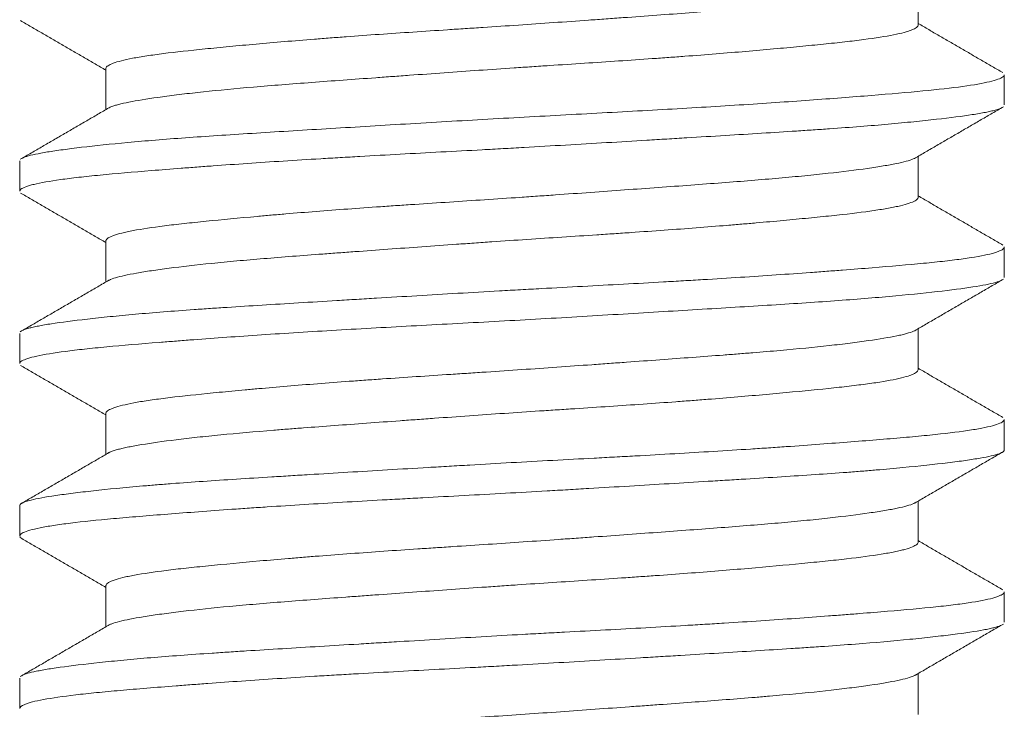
# Model space of a CAD drawing. Header units: millimetres. Extents: x 28 to 2257, y 19 to 785.
# Tile 42 of 55: x 1655.35 to 1659.35, y 366.82 to 369.62. Entities that reach past the tile are written whole.
import ezdxf

# ---------------------------------------------------------------- set-up
doc = ezdxf.new("R2010")
doc.units = ezdxf.units.MM
doc.layers.add('1', color=7, linetype='Continuous', true_color=0xffffff)

msp = doc.modelspace()

# ---------------------------------------------------------------- linework, layer by layer
at = {"layer": '1', "color": 155, "linetype": 'Continuous', "lineweight": 18}
for p, q in [((1659.0032, 369.5956), (1659.0032, 369.7626)), ((1655.7032, 369.4192), (1655.7032, 369.2523)), ((1659.3532, 369.2715), (1659.3532, 369.3935)), ((1655.3532, 369.044), (1655.3532, 368.9213)), ((1659.0032, 368.8961), (1659.0032, 369.0626)), ((1655.7032, 368.719), (1655.7032, 368.5523)), ((1659.3532, 368.5709), (1659.3532, 368.6936)), ((1655.3532, 368.3434), (1655.3532, 368.2214)), ((1659.0032, 368.1956), (1659.0032, 368.3626)), ((1655.7032, 368.0193), (1655.7032, 367.8523)), ((1659.3532, 367.8715), (1659.3532, 367.9938)), ((1655.3532, 367.6437), (1655.3532, 367.521)), ((1659.0032, 367.4959), (1659.0032, 367.6626)), ((1655.7032, 367.3189), (1655.7032, 367.1523)), ((1659.3532, 367.1713), (1659.3532, 367.2934)), ((1655.3532, 366.9436), (1655.3532, 366.8215)), ((1659.0032, 366.7957), (1659.0032, 366.9626))]:
    msp.add_line(p, q, dxfattribs=at)
for points, knots in [([(1658.994, 369.7573), (1658.9908, 369.7553), (1658.9869, 369.7534), (1658.9669, 369.7453), (1658.9436, 369.7391), (1658.9039, 369.7311), (1658.8955, 369.7295), (1658.8777, 369.7263), (1658.8683, 369.7246), (1658.8389, 369.7198), (1658.796, 369.7133), (1658.7459, 369.7066), (1658.6922, 369.6999), (1658.6634, 369.6965), (1658.5718, 369.6864), (1658.505, 369.6799), (1658.3967, 369.6705), (1658.3405, 369.6658), (1658.2812, 369.6611), (1658.2409, 369.658), (1658.2204, 369.6564), (1658.1167, 369.6485), (1658.0305, 369.6421), (1657.8967, 369.6324), (1657.8287, 369.6274), (1657.7588, 369.6224), (1657.7119, 369.619), (1657.6882, 369.6173), (1657.5698, 369.6088), (1657.4746, 369.6021), (1657.3314, 369.5923), (1657.2596, 369.5875), (1657.1876, 369.5828), (1657.1396, 369.5797), (1657.1156, 369.5781), (1656.9967, 369.5703), (1656.904, 369.5641), (1656.7685, 369.5547), (1656.724, 369.5515), (1656.6581, 369.5466), (1656.6362, 369.5449), (1656.5929, 369.5416), (1656.5716, 369.54), (1656.4666, 369.5317), (1656.3875, 369.525), (1656.2762, 369.515), (1656.2403, 369.5117), (1656.1883, 369.5067), (1656.1713, 369.5051), (1656.1381, 369.5019), (1656.1219, 369.5003), (1656.0433, 369.4924), (1655.9872, 369.4862), (1655.9135, 369.4768), (1655.8906, 369.4737), (1655.8589, 369.4688), (1655.8488, 369.4672), (1655.8296, 369.464), (1655.8205, 369.4623), (1655.7777, 369.4542), (1655.7515, 369.4475), (1655.7242, 369.4374), (1655.7171, 369.434), (1655.7096, 369.429), (1655.7076, 369.4273), (1655.7047, 369.4239), (1655.7038, 369.4223), (1655.7033, 369.4202), (1655.7032, 369.4198), (1655.7032, 369.4194)], [0, 0, 0, 0, 0.017956, 0.017956, 0.075506, 0.075506, 0.089894, 0.089894, 0.104282, 0.104282, 0.133057, 0.161832, 0.161832, 0.190608, 0.190608, 0.248158, 0.248158, 0.276934, 0.291321, 0.291321, 0.305709, 0.305709, 0.36326, 0.36326, 0.392035, 0.406423, 0.406423, 0.42081, 0.42081, 0.478361, 0.478361, 0.507136, 0.521524, 0.521524, 0.535912, 0.535912, 0.593462, 0.593462, 0.622238, 0.622238, 0.636625, 0.636625, 0.651013, 0.651013, 0.708564, 0.708564, 0.737339, 0.737339, 0.751727, 0.751727, 0.766114, 0.766114, 0.823665, 0.823665, 0.85244, 0.85244, 0.866828, 0.866828, 0.881215, 0.881215, 0.938766, 0.938766, 0.967541, 0.967541, 0.981929, 0.981929, 0.996317, 0.996317, 1, 1, 1, 1]), ([(1655.7132, 369.2582), (1655.7178, 369.2609), (1655.724, 369.2636), (1655.7363, 369.2679), (1655.7412, 369.2694), (1655.7522, 369.2725), (1655.7582, 369.2741), (1655.7777, 369.2788), (1655.7927, 369.282), (1655.8431, 369.2915), (1655.8842, 369.2979), (1655.9451, 369.3062), (1655.9578, 369.3079), (1655.984, 369.3112), (1655.9976, 369.3129), (1656.0395, 369.318), (1656.069, 369.3213), (1656.1618, 369.3312), (1656.2296, 369.3376), (1656.3406, 369.347), (1656.3792, 369.3502), (1656.4582, 369.3564), (1656.4986, 369.3595), (1656.6228, 369.3689), (1656.7093, 369.3752), (1656.8223, 369.3834), (1656.8452, 369.3851), (1656.8912, 369.3884), (1656.9143, 369.3901), (1656.9837, 369.3951), (1657.0303, 369.3985), (1657.1709, 369.4085), (1657.2658, 369.4152), (1657.3859, 369.4233), (1657.41, 369.4249), (1657.458, 369.4281), (1657.4819, 369.4297), (1657.5533, 369.4344), (1657.6005, 369.4374), (1657.7408, 369.4467), (1657.8328, 369.4528), (1657.9457, 369.4608), (1657.9681, 369.4624), (1658.0124, 369.4657), (1658.0343, 369.4673), (1658.0991, 369.4721), (1658.1412, 369.4754), (1658.2645, 369.4853), (1658.3425, 369.492), (1658.4346, 369.5004), (1658.4527, 369.502), (1658.4879, 369.5053), (1658.5052, 369.5069), (1658.5557, 369.5118), (1658.6199, 369.5181), (1658.6778, 369.5243), (1658.7325, 369.5305), (1658.7583, 369.5336), (1658.8305, 369.5431), (1658.8707, 369.5494), (1658.9196, 369.5592), (1658.9411, 369.5641), (1658.9583, 369.5691), (1658.9688, 369.5725), (1658.9735, 369.5742), (1658.9945, 369.5827), (1659.0029, 369.5894), (1659.0032, 369.596), (1659.0032, 369.5962), (1659.0032, 369.5964)], [0, 0, 0, 0, 0.025183, 0.025183, 0.039492, 0.039492, 0.0538, 0.0538, 0.082418, 0.082418, 0.139652, 0.139652, 0.153961, 0.153961, 0.168269, 0.168269, 0.196886, 0.196886, 0.254121, 0.254121, 0.282738, 0.282738, 0.311355, 0.311355, 0.36859, 0.36859, 0.382898, 0.382898, 0.397207, 0.397207, 0.425824, 0.425824, 0.483059, 0.483059, 0.497367, 0.497367, 0.511676, 0.511676, 0.540293, 0.540293, 0.597527, 0.597527, 0.611836, 0.611836, 0.626145, 0.626145, 0.654762, 0.654762, 0.711996, 0.711996, 0.726305, 0.726305, 0.740614, 0.740614, 0.769231, 0.797848, 0.797848, 0.826465, 0.826465, 0.8837, 0.8837, 0.912317, 0.926625, 0.926625, 0.940934, 0.940934, 0.998168, 0.998168, 1, 1, 1, 1]), ([(1655.3614, 369.0539), (1655.3661, 369.0567), (1655.3728, 369.0595), (1655.4004, 369.0682), (1655.4285, 369.0741), (1655.4756, 369.0818), (1655.4856, 369.0834), (1655.5066, 369.0865), (1655.5397, 369.0912), (1655.5775, 369.096), (1655.6593, 369.1056), (1655.7219, 369.1122), (1655.8288, 369.1221), (1655.8661, 369.1253), (1655.9438, 369.1317), (1655.9842, 369.1348), (1656.1102, 369.1439), (1656.2004, 369.1498), (1656.3454, 369.159), (1656.3947, 369.162), (1656.4951, 369.1682), (1656.5462, 369.1713), (1656.7021, 369.1807), (1656.8096, 369.1872), (1656.9763, 369.1971), (1657.032, 369.2004), (1657.1437, 369.207), (1657.1996, 369.2103), (1657.3678, 369.2199), (1657.4803, 369.226), (1657.6499, 369.2351), (1657.7057, 369.2381), (1657.8161, 369.2441), (1657.8705, 369.2471), (1658.0319, 369.2561), (1658.1368, 369.2623), (1658.3409, 369.2751), (1658.4373, 369.2816), (1658.619, 369.2947), (1658.7043, 369.3012), (1658.8634, 369.3138), (1658.935, 369.3198), (1659.0626, 369.3318), (1659.1186, 369.3378), (1659.2147, 369.3503), (1659.2533, 369.3567), (1659.3123, 369.3697), (1659.3328, 369.3763), (1659.3502, 369.3868), (1659.3533, 369.3906), (1659.3532, 369.3942)], [0, 0, 0, 0, 0.025709, 0.025709, 0.081117, 0.081117, 0.094969, 0.094969, 0.108821, 0.136525, 0.136525, 0.191933, 0.191933, 0.219637, 0.219637, 0.24734, 0.24734, 0.302748, 0.302748, 0.330452, 0.330452, 0.358156, 0.358156, 0.413564, 0.413564, 0.441268, 0.441268, 0.468972, 0.468972, 0.524379, 0.524379, 0.552083, 0.552083, 0.579787, 0.579787, 0.635195, 0.635195, 0.690603, 0.690603, 0.746011, 0.746011, 0.801418, 0.801418, 0.856826, 0.856826, 0.912234, 0.912234, 0.967642, 0.967642, 1, 1, 1, 1]), ([(1659.3451, 369.2611), (1659.339, 369.2574), (1659.3293, 369.2538), (1659.3106, 369.2486), (1659.3046, 369.2471), (1659.2914, 369.2441), (1659.2698, 369.2396), (1659.2433, 369.235), (1659.1836, 369.2258), (1659.1351, 369.2195), (1659.0631, 369.2113), (1659.0482, 369.2097), (1659.0174, 369.2064), (1658.9699, 369.2015), (1658.9184, 369.1966), (1658.8098, 369.1868), (1658.7303, 369.1806), (1658.6217, 369.1729), (1658.5996, 369.1714), (1658.5548, 369.1684), (1658.4867, 369.1639), (1658.4159, 369.1594), (1658.2707, 369.1503), (1658.1693, 369.1442), (1658.0364, 369.1362), (1658.0096, 369.1345), (1657.9558, 369.1313), (1657.8749, 369.1264), (1657.7929, 369.1215), (1657.6277, 369.1117), (1657.5158, 369.1051), (1657.3737, 369.097), (1657.3453, 369.0954), (1657.2886, 369.0923), (1657.204, 369.0877), (1657.1201, 369.0832), (1656.9535, 369.0743), (1656.8438, 369.0684), (1656.7086, 369.0607), (1656.6817, 369.0591), (1656.6286, 369.056), (1656.5499, 369.0514), (1656.4737, 369.0466), (1656.3246, 369.0371), (1656.2296, 369.0305), (1656.1166, 369.0223), (1656.0944, 369.0206), (1656.0509, 369.0173), (1656.0296, 369.0157), (1655.967, 369.0109), (1655.9271, 369.0078), (1655.8124, 368.9985), (1655.7428, 368.9926), (1655.6648, 368.985), (1655.6498, 368.9835), (1655.6208, 368.9804), (1655.579, 368.9759), (1655.5421, 368.9713), (1655.4748, 368.9619), (1655.4386, 368.9555), (1655.4046, 368.9472), (1655.3983, 368.9456), (1655.3871, 368.9423), (1655.3722, 368.9373), (1655.3625, 368.9324), (1655.3551, 368.9265), (1655.3534, 368.9239), (1655.3532, 368.9213)], [0, 0, 0, 0, 0.033748, 0.033748, 0.047624, 0.047624, 0.061501, 0.089254, 0.089254, 0.14476, 0.14476, 0.158637, 0.158637, 0.172513, 0.200266, 0.200266, 0.255773, 0.255773, 0.269649, 0.269649, 0.283526, 0.311279, 0.311279, 0.366785, 0.366785, 0.380662, 0.380662, 0.394538, 0.422291, 0.422291, 0.477798, 0.477798, 0.491674, 0.491674, 0.505551, 0.533304, 0.533304, 0.58881, 0.58881, 0.602687, 0.602687, 0.616563, 0.644316, 0.644316, 0.699822, 0.699822, 0.713699, 0.713699, 0.727575, 0.727575, 0.755329, 0.755329, 0.810835, 0.810835, 0.824711, 0.824711, 0.838588, 0.866341, 0.866341, 0.921847, 0.921847, 0.935724, 0.935724, 0.9496, 0.977353, 0.977353, 1, 1, 1, 1]), ([(1658.9928, 369.0566), (1658.9901, 369.055), (1658.9869, 369.0534), (1658.9682, 369.0456), (1658.9451, 369.0395), (1658.8986, 369.03), (1658.8725, 369.0252), (1658.8418, 369.0203), (1658.8204, 369.017), (1658.8091, 369.0153), (1658.7508, 369.007), (1658.6973, 369.0003), (1658.6074, 368.9903), (1658.5758, 368.987), (1658.5258, 368.9821), (1658.5087, 368.9805), (1658.4737, 368.9772), (1658.4558, 368.9756), (1658.365, 368.9677), (1658.2878, 368.9615), (1658.1651, 368.9522), (1658.123, 368.949), (1658.0366, 368.9426), (1657.9921, 368.9393), (1657.8574, 368.9295), (1657.7656, 368.9229), (1657.625, 368.9128), (1657.5776, 368.9094), (1657.5058, 368.9043), (1657.4816, 368.9027), (1657.4334, 368.8993), (1657.4093, 368.8976), (1657.2892, 368.8894), (1657.1939, 368.8832), (1657.0521, 368.8739), (1657.0051, 368.8708), (1656.9348, 368.8661), (1656.9114, 368.8645), (1656.8651, 368.8614), (1656.8421, 368.8598), (1656.7286, 368.8519), (1656.6412, 368.8455), (1656.5155, 368.8356), (1656.4745, 368.8322), (1656.4143, 368.8272), (1656.3944, 368.8255), (1656.3556, 368.8221), (1656.3366, 368.8204), (1656.2433, 368.812), (1656.1744, 368.8055), (1656.0798, 368.796), (1656.0497, 368.7929), (1655.9926, 368.7866), (1655.9659, 368.7835), (1655.8916, 368.7741), (1655.8494, 368.7678), (1655.8061, 368.7596), (1655.7979, 368.758), (1655.7825, 368.7546), (1655.7752, 368.753), (1655.755, 368.7479), (1655.7437, 368.7446), (1655.7159, 368.7345), (1655.7056, 368.7277), (1655.7034, 368.7206), (1655.7032, 368.7199), (1655.7032, 368.7193)], [0, 0, 0, 0, 0.014299, 0.014299, 0.071956, 0.071956, 0.100784, 0.115198, 0.115198, 0.129613, 0.129613, 0.187269, 0.187269, 0.216098, 0.216098, 0.230512, 0.230512, 0.244926, 0.244926, 0.302583, 0.302583, 0.331411, 0.331411, 0.36024, 0.36024, 0.417897, 0.417897, 0.446725, 0.446725, 0.461139, 0.461139, 0.475554, 0.475554, 0.53321, 0.53321, 0.562039, 0.562039, 0.576453, 0.576453, 0.590867, 0.590867, 0.648524, 0.648524, 0.677352, 0.677352, 0.691767, 0.691767, 0.706181, 0.706181, 0.763838, 0.763838, 0.792666, 0.792666, 0.821494, 0.821494, 0.879151, 0.879151, 0.893565, 0.893565, 0.90798, 0.90798, 0.936808, 0.936808, 0.994465, 0.994465, 1, 1, 1, 1]), ([(1655.7129, 368.558), (1655.7143, 368.5588), (1655.7158, 368.5596), (1655.7238, 368.5636), (1655.7322, 368.5667), (1655.7631, 368.5759), (1655.7917, 368.5821), (1655.8374, 368.5901), (1655.847, 368.5918), (1655.8673, 368.595), (1655.878, 368.5967), (1655.9111, 368.6016), (1655.935, 368.6049), (1656.0115, 368.6149), (1656.0692, 368.6215), (1656.166, 368.6314), (1656.2002, 368.6347), (1656.2706, 368.6411), (1656.3071, 368.6442), (1656.4201, 368.6535), (1656.5001, 368.6597), (1656.6062, 368.6676), (1656.6278, 368.6692), (1656.6714, 368.6724), (1656.6933, 368.674), (1656.7595, 368.6789), (1656.8042, 368.6821), (1656.94, 368.692), (1657.0328, 368.6987), (1657.1517, 368.7071), (1657.1757, 368.7088), (1657.2236, 368.7122), (1657.2475, 368.7138), (1657.3191, 368.7188), (1657.3667, 368.722), (1657.5092, 368.7315), (1657.6038, 368.7376), (1657.7214, 368.7454), (1657.7449, 368.747), (1657.7914, 368.7501), (1657.8144, 368.7517), (1657.8829, 368.7564), (1657.9277, 368.7595), (1658.0599, 368.7691), (1658.1449, 368.7756), (1658.2471, 368.784), (1658.2672, 368.7857), (1658.3067, 368.789), (1658.3261, 368.7907), (1658.3833, 368.7957), (1658.4201, 368.799), (1658.4908, 368.8056), (1658.5248, 368.8088), (1658.59, 368.8152), (1658.6213, 368.8183), (1658.7106, 368.8277), (1658.7626, 368.8339), (1658.83, 368.8433), (1658.861, 368.8481), (1658.8878, 368.8529), (1658.9048, 368.8562), (1658.9129, 368.8579), (1658.9505, 368.8662), (1658.9722, 368.8728), (1658.9928, 368.8829), (1659, 368.8879), (1659.0027, 368.8928), (1659.0031, 368.895), (1659.0032, 368.8956), (1659.0032, 368.8962)], [0, 0, 0, 0, 0.007555, 0.007555, 0.036172, 0.036172, 0.093407, 0.093407, 0.107715, 0.107715, 0.122024, 0.122024, 0.150641, 0.150641, 0.207875, 0.207875, 0.236493, 0.236493, 0.26511, 0.26511, 0.322344, 0.322344, 0.336653, 0.336653, 0.350962, 0.350962, 0.379579, 0.379579, 0.436813, 0.436813, 0.451122, 0.451122, 0.46543, 0.46543, 0.494048, 0.494048, 0.551282, 0.551282, 0.565591, 0.565591, 0.579899, 0.579899, 0.608516, 0.608516, 0.665751, 0.665751, 0.68006, 0.68006, 0.694368, 0.694368, 0.722985, 0.722985, 0.751603, 0.751603, 0.78022, 0.78022, 0.837454, 0.837454, 0.866071, 0.88038, 0.88038, 0.894689, 0.894689, 0.951923, 0.951923, 0.98054, 0.994849, 0.994849, 1, 1, 1, 1]), ([(1655.3609, 368.3536), (1655.3669, 368.3573), (1655.3766, 368.361), (1655.3954, 368.3662), (1655.4014, 368.3677), (1655.4146, 368.3707), (1655.4361, 368.3752), (1655.4626, 368.3798), (1655.5221, 368.389), (1655.5706, 368.3953), (1655.6424, 368.4035), (1655.6574, 368.4051), (1655.6881, 368.4084), (1655.7356, 368.4134), (1655.7871, 368.4183), (1655.8956, 368.428), (1655.975, 368.4342), (1656.0834, 368.4419), (1656.1056, 368.4434), (1656.1504, 368.4465), (1656.2185, 368.451), (1656.2893, 368.4555), (1656.4343, 368.4645), (1656.5357, 368.4706), (1656.6685, 368.4787), (1656.6953, 368.4803), (1656.7491, 368.4835), (1656.8301, 368.4884), (1656.912, 368.4933), (1657.0772, 368.5031), (1657.1891, 368.5097), (1657.3311, 368.5178), (1657.3596, 368.5194), (1657.4162, 368.5225), (1657.5009, 368.5271), (1657.5848, 368.5316), (1657.7515, 368.5406), (1657.8611, 368.5465), (1657.9963, 368.5541), (1658.0232, 368.5557), (1658.0763, 368.5588), (1658.1551, 368.5635), (1658.2314, 368.5682), (1658.3805, 368.5778), (1658.4755, 368.5843), (1658.5885, 368.5925), (1658.6108, 368.5942), (1658.6543, 368.5975), (1658.6756, 368.5991), (1658.7383, 368.6039), (1658.7783, 368.6071), (1658.8931, 368.6163), (1658.9627, 368.6222), (1659.0407, 368.6298), (1659.0558, 368.6313), (1659.0848, 368.6344), (1659.1267, 368.6389), (1659.1637, 368.6436), (1659.231, 368.6529), (1659.2673, 368.6593), (1659.3014, 368.6676), (1659.3077, 368.6692), (1659.3189, 368.6726), (1659.334, 368.6775), (1659.3437, 368.6824), (1659.3516, 368.6887), (1659.3534, 368.6916), (1659.3532, 368.6945)], [0, 0, 0, 0, 0.034071, 0.034071, 0.047898, 0.047898, 0.061726, 0.089381, 0.089381, 0.14469, 0.14469, 0.158518, 0.158518, 0.172345, 0.2, 0.2, 0.25531, 0.25531, 0.269137, 0.269137, 0.282965, 0.310619, 0.310619, 0.365929, 0.365929, 0.379757, 0.379757, 0.393584, 0.421239, 0.421239, 0.476549, 0.476549, 0.490376, 0.490376, 0.504204, 0.531858, 0.531858, 0.587168, 0.587168, 0.600996, 0.600996, 0.614823, 0.642478, 0.642478, 0.697788, 0.697788, 0.711615, 0.711615, 0.725442, 0.725442, 0.753097, 0.753097, 0.808407, 0.808407, 0.822235, 0.822235, 0.836062, 0.863717, 0.863717, 0.919027, 0.919027, 0.932854, 0.932854, 0.946681, 0.974336, 0.974336, 1, 1, 1, 1]), ([(1659.3446, 368.5608), (1659.3399, 368.558), (1659.3332, 368.5553), (1659.3056, 368.5467), (1659.2775, 368.5407), (1659.2018, 368.5283), (1659.1554, 368.5221), (1659.0463, 368.5092), (1658.9835, 368.5027), (1658.8409, 368.4895), (1658.7631, 368.4831), (1658.637, 368.474), (1658.5934, 368.471), (1658.5031, 368.4649), (1658.4563, 368.4619), (1658.3112, 368.4528), (1658.2108, 368.4467), (1658.0548, 368.4373), (1658.0019, 368.4341), (1657.8944, 368.4276), (1657.8397, 368.4243), (1657.6729, 368.4144), (1657.5613, 368.4077), (1657.3931, 368.3981), (1657.337, 368.395), (1657.2244, 368.3888), (1657.1679, 368.3858), (1656.9984, 368.3767), (1656.8882, 368.3708), (1656.7268, 368.3617), (1656.6737, 368.3587), (1656.5688, 368.3525), (1656.517, 368.3493), (1656.364, 368.3397), (1656.2678, 368.3332), (1656.1316, 368.3234), (1656.0876, 368.3201), (1656.0237, 368.3153), (1656.0027, 368.3137), (1655.9615, 368.3104), (1655.9412, 368.3089), (1655.8419, 368.301), (1655.7705, 368.295), (1655.6749, 368.286), (1655.6449, 368.283), (1655.603, 368.2785), (1655.5895, 368.277), (1655.5635, 368.2739), (1655.551, 368.2723), (1655.4911, 368.2645), (1655.4526, 368.2581), (1655.4085, 368.2484), (1655.396, 368.2451), (1655.3808, 368.2401), (1655.3763, 368.2385), (1655.3685, 368.2352), (1655.3652, 368.2335), (1655.3563, 368.2282), (1655.3532, 368.2246), (1655.3532, 368.221)], [0, 0, 0, 0, 0.025311, 0.025311, 0.080817, 0.080817, 0.136323, 0.136323, 0.191829, 0.191829, 0.247336, 0.247336, 0.275089, 0.275089, 0.302842, 0.302842, 0.358348, 0.358348, 0.386101, 0.386101, 0.413854, 0.413854, 0.469361, 0.469361, 0.497114, 0.497114, 0.524867, 0.524867, 0.580373, 0.580373, 0.608126, 0.608126, 0.635879, 0.635879, 0.691385, 0.691385, 0.719139, 0.719139, 0.733015, 0.733015, 0.746892, 0.746892, 0.802398, 0.802398, 0.830151, 0.830151, 0.844028, 0.844028, 0.857904, 0.857904, 0.91341, 0.91341, 0.941163, 0.941163, 0.95504, 0.95504, 0.968917, 0.968917, 1, 1, 1, 1]), ([(1658.9935, 368.357), (1658.991, 368.3554), (1658.9879, 368.3539), (1658.9771, 368.3493), (1658.9632, 368.3446), (1658.9446, 368.3399), (1658.9311, 368.3367), (1658.9239, 368.3352), (1658.8853, 368.3272), (1658.8469, 368.3208), (1658.7781, 368.3109), (1658.7533, 368.3076), (1658.7133, 368.3025), (1658.6995, 368.3008), (1658.6709, 368.2975), (1658.6563, 368.2958), (1658.5812, 368.2874), (1658.5152, 368.2809), (1658.4075, 368.2714), (1658.3702, 368.2683), (1658.3119, 368.2635), (1658.2921, 368.262), (1658.252, 368.2588), (1658.2317, 368.2573), (1658.1291, 368.2494), (1658.0435, 368.2431), (1657.9099, 368.2333), (1657.8645, 368.23), (1657.7949, 368.225), (1657.7715, 368.2233), (1657.7247, 368.2199), (1657.7013, 368.2183), (1657.5837, 368.2098), (1657.4889, 368.2031), (1657.3453, 368.1933), (1657.2972, 368.19), (1657.2248, 368.1853), (1657.2007, 368.1837), (1657.1528, 368.1805), (1657.129, 368.179), (1657.0105, 368.1712), (1656.9177, 368.1651), (1656.8042, 368.1572), (1656.7816, 368.1556), (1656.7367, 368.1524), (1656.7143, 368.1507), (1656.6478, 368.1458), (1656.6047, 368.1426), (1656.4786, 368.1327), (1656.3991, 368.126), (1656.3054, 368.1176), (1656.2869, 368.1159), (1656.2506, 368.1126), (1656.2326, 368.1109), (1656.1802, 368.106), (1656.1469, 368.1028), (1656.052, 368.0933), (1655.9953, 368.0871), (1655.9327, 368.0793), (1655.9206, 368.0777), (1655.8972, 368.0745), (1655.886, 368.0729), (1655.8538, 368.0681), (1655.8344, 368.0649), (1655.7821, 368.0551), (1655.755, 368.0485), (1655.7312, 368.0401), (1655.7269, 368.0384), (1655.7194, 368.035), (1655.7162, 368.0333), (1655.7081, 368.0282), (1655.7049, 368.0249), (1655.7034, 368.0208), (1655.7032, 368.0199), (1655.7032, 368.0191)], [0, 0, 0, 0, 0.014273, 0.014273, 0.043048, 0.057436, 0.057436, 0.071823, 0.071823, 0.129374, 0.129374, 0.158149, 0.158149, 0.172537, 0.172537, 0.186924, 0.186924, 0.244475, 0.244475, 0.27325, 0.27325, 0.287638, 0.287638, 0.302026, 0.302026, 0.359576, 0.359576, 0.388352, 0.388352, 0.402739, 0.402739, 0.417127, 0.417127, 0.474678, 0.474678, 0.503453, 0.503453, 0.517841, 0.517841, 0.532228, 0.532228, 0.589779, 0.589779, 0.604167, 0.604167, 0.618554, 0.618554, 0.64733, 0.64733, 0.70488, 0.70488, 0.719268, 0.719268, 0.733656, 0.733656, 0.762431, 0.762431, 0.819982, 0.819982, 0.834369, 0.834369, 0.848757, 0.848757, 0.877532, 0.877532, 0.935083, 0.935083, 0.949471, 0.949471, 0.963858, 0.963858, 0.992634, 0.992634, 1, 1, 1, 1]), ([(1655.7126, 367.8578), (1655.721, 367.8629), (1655.7348, 367.8679), (1655.7602, 367.8746), (1655.7667, 367.8762), (1655.7806, 367.8793), (1655.7881, 367.8809), (1655.8119, 367.8857), (1655.8296, 367.8889), (1655.8883, 367.8985), (1655.9347, 367.9051), (1656.0155, 367.9151), (1656.0444, 367.9185), (1656.105, 367.9252), (1656.1367, 367.9285), (1656.2361, 367.9382), (1656.3081, 367.9444), (1656.4052, 367.9522), (1656.4251, 367.9538), (1656.4653, 367.9569), (1656.4856, 367.9585), (1656.5472, 367.9632), (1656.5891, 367.9663), (1656.7174, 367.9758), (1656.8063, 367.9823), (1656.9217, 367.9906), (1656.945, 367.9923), (1656.9918, 367.9957), (1657.0152, 367.9974), (1657.0856, 368.0024), (1657.1327, 368.0058), (1657.2745, 368.0158), (1657.3697, 368.0223), (1657.4897, 368.0302), (1657.5137, 368.0318), (1657.5614, 368.0349), (1657.5852, 368.0364), (1657.656, 368.0411), (1657.7026, 368.0442), (1657.8411, 368.0534), (1657.9313, 368.0597), (1658.0415, 368.0678), (1658.0633, 368.0694), (1658.1063, 368.0727), (1658.1275, 368.0744), (1658.1902, 368.0793), (1658.2308, 368.0826), (1658.3494, 368.0926), (1658.4239, 368.0993), (1658.5632, 368.1124), (1658.6261, 368.1186), (1658.7106, 368.1279), (1658.7503, 368.1326), (1658.7864, 368.1373), (1658.8095, 368.1404), (1658.8207, 368.142), (1658.8742, 368.15), (1658.9089, 368.1565), (1658.9492, 368.1664), (1658.9665, 368.1714), (1658.9792, 368.1764), (1658.9867, 368.1798), (1658.99, 368.1815), (1658.9997, 368.1876), (1659.0032, 368.1918), (1659.0032, 368.196)], [0, 0, 0, 0, 0.047161, 0.047161, 0.06147, 0.06147, 0.075778, 0.075778, 0.104396, 0.104396, 0.16163, 0.16163, 0.190247, 0.190247, 0.218864, 0.218864, 0.276099, 0.276099, 0.290408, 0.290408, 0.304716, 0.304716, 0.333333, 0.333333, 0.390568, 0.390568, 0.404876, 0.404876, 0.419185, 0.419185, 0.447802, 0.447802, 0.505037, 0.505037, 0.519345, 0.519345, 0.533654, 0.533654, 0.562271, 0.562271, 0.619505, 0.619505, 0.633814, 0.633814, 0.648123, 0.648123, 0.67674, 0.67674, 0.733974, 0.733974, 0.791209, 0.791209, 0.819826, 0.834135, 0.834135, 0.848443, 0.848443, 0.905678, 0.905678, 0.934295, 0.948603, 0.948603, 0.962912, 0.962912, 1, 1, 1, 1]), ([(1655.3532, 367.6445), (1655.3533, 367.6461), (1655.354, 367.6476), (1655.3567, 367.6507), (1655.3586, 367.6522), (1655.3636, 367.6553), (1655.373, 367.6598), (1655.3876, 367.6642), (1655.4237, 367.6732), (1655.4569, 367.6792), (1655.5102, 367.687), (1655.5214, 367.6886), (1655.545, 367.6918), (1655.5818, 367.6965), (1655.6231, 367.7014), (1655.7118, 367.7111), (1655.7787, 367.7177), (1655.8726, 367.7258), (1655.8919, 367.7274), (1655.9313, 367.7306), (1655.9513, 367.7322), (1656.0125, 367.7369), (1656.0548, 367.7399), (1656.186, 367.7489), (1656.2791, 367.7549), (1656.403, 367.7625), (1656.4282, 367.7641), (1656.4789, 367.7672), (1656.5555, 367.7718), (1656.6337, 367.7766), (1656.7925, 367.7861), (1656.9013, 367.7927), (1657.0411, 367.801), (1657.0693, 367.8026), (1657.1256, 367.8059), (1657.2099, 367.8109), (1657.2942, 367.8157), (1657.4626, 367.8251), (1657.5747, 367.8311), (1657.7146, 367.8386), (1657.7426, 367.8401), (1657.7981, 367.8431), (1657.8807, 367.8476), (1657.9614, 367.8521), (1658.1204, 367.8613), (1658.223, 367.8676), (1658.3472, 367.8757), (1658.3718, 367.8773), (1658.4202, 367.8806), (1658.4916, 367.8855), (1658.5596, 367.8904), (1658.691, 367.9002), (1658.7727, 367.9065), (1658.8669, 367.9142), (1658.8854, 367.9158), (1658.9213, 367.9188), (1658.9735, 367.9234), (1659.021, 367.9278), (1659.1101, 367.9368), (1659.1614, 367.9429), (1659.2151, 367.9509), (1659.2253, 367.9525), (1659.2446, 367.9557), (1659.2716, 367.9605), (1659.2933, 367.9654), (1659.3299, 367.9752), (1659.345, 367.9819), (1659.3521, 367.99), (1659.3529, 367.9916), (1659.3532, 367.9936), (1659.3532, 367.994), (1659.3532, 367.9944)], [0, 0, 0, 0, 0.013362, 0.013362, 0.026832, 0.026832, 0.040302, 0.067241, 0.067241, 0.121121, 0.121121, 0.134591, 0.134591, 0.14806, 0.175, 0.175, 0.228879, 0.228879, 0.242349, 0.242349, 0.255819, 0.255819, 0.282759, 0.282759, 0.336638, 0.336638, 0.350108, 0.350108, 0.363578, 0.390517, 0.390517, 0.444397, 0.444397, 0.457866, 0.457866, 0.471336, 0.498276, 0.498276, 0.552155, 0.552155, 0.565625, 0.565625, 0.579095, 0.606034, 0.606034, 0.659914, 0.659914, 0.673384, 0.673384, 0.686853, 0.713793, 0.713793, 0.767672, 0.767672, 0.781142, 0.781142, 0.794612, 0.821552, 0.821552, 0.875431, 0.875431, 0.888901, 0.888901, 0.902371, 0.92931, 0.92931, 0.98319, 0.98319, 0.996659, 0.996659, 1, 1, 1, 1]), ([(1659.3532, 367.8713), (1659.3533, 367.8689), (1659.3521, 367.8665), (1659.3478, 367.8627), (1659.3455, 367.8612), (1659.3396, 367.8581), (1659.3361, 367.8566), (1659.3154, 367.8491), (1659.2896, 367.8432), (1659.2374, 367.8341), (1659.2178, 367.831), (1659.1849, 367.8263), (1659.1734, 367.8247), (1659.1492, 367.8216), (1659.1365, 367.8199), (1659.0703, 367.8119), (1659.0096, 367.8053), (1658.9073, 367.7955), (1658.8713, 367.7923), (1658.8144, 367.7875), (1658.795, 367.7859), (1658.7552, 367.7827), (1658.7347, 367.7811), (1658.6306, 367.7733), (1658.5418, 367.7674), (1658.4009, 367.7584), (1658.3526, 367.7554), (1658.2781, 367.7508), (1658.253, 367.7493), (1658.202, 367.7462), (1658.1762, 367.7446), (1658.0459, 367.7367), (1657.9392, 367.7303), (1657.7757, 367.7205), (1657.7206, 367.7172), (1657.6371, 367.7123), (1657.6091, 367.7106), (1657.5528, 367.7073), (1657.5244, 367.7057), (1657.3827, 367.6975), (1657.2702, 367.6913), (1657.1026, 367.6823), (1657.0469, 367.6793), (1656.9637, 367.6748), (1656.9361, 367.6733), (1656.8808, 367.6703), (1656.8532, 367.6688), (1656.7161, 367.6612), (1656.6105, 367.6551), (1656.4579, 367.6456), (1656.4079, 367.6424), (1656.3346, 367.6376), (1656.3103, 367.636), (1656.2624, 367.6327), (1656.2386, 367.631), (1656.1219, 367.6228), (1656.0351, 367.6162), (1655.9147, 367.6068), (1655.8762, 367.6037), (1655.8209, 367.5991), (1655.8029, 367.5976), (1655.7677, 367.5946), (1655.7505, 367.5931), (1655.6672, 367.5855), (1655.6091, 367.5795), (1655.5346, 367.5703), (1655.5119, 367.5672), (1655.481, 367.5624), (1655.4713, 367.5608), (1655.4528, 367.5576), (1655.4441, 367.556), (1655.4037, 367.5478), (1655.381, 367.5412), (1655.3608, 367.5314), (1655.3565, 367.5281), (1655.3536, 367.5235), (1655.3532, 367.5222), (1655.3532, 367.5208)], [0, 0, 0, 0, 0.020439, 0.020439, 0.033886, 0.033886, 0.047332, 0.047332, 0.101119, 0.101119, 0.128012, 0.128012, 0.141459, 0.141459, 0.154905, 0.154905, 0.208692, 0.208692, 0.235585, 0.235585, 0.249032, 0.249032, 0.262478, 0.262478, 0.316265, 0.316265, 0.343158, 0.343158, 0.356605, 0.356605, 0.370052, 0.370052, 0.423838, 0.423838, 0.450731, 0.450731, 0.464178, 0.464178, 0.477625, 0.477625, 0.531411, 0.531411, 0.558305, 0.558305, 0.571751, 0.571751, 0.585198, 0.585198, 0.638985, 0.638985, 0.665878, 0.665878, 0.679324, 0.679324, 0.692771, 0.692771, 0.746558, 0.746558, 0.773451, 0.773451, 0.786898, 0.786898, 0.800344, 0.800344, 0.854131, 0.854131, 0.881024, 0.881024, 0.894471, 0.894471, 0.907917, 0.907917, 0.961704, 0.961704, 0.988597, 0.988597, 1, 1, 1, 1]), ([(1658.9942, 367.6574), (1658.9917, 367.6558), (1658.9887, 367.6543), (1658.9711, 367.6465), (1658.9489, 367.6404), (1658.9035, 367.6309), (1658.8864, 367.6277), (1658.8576, 367.6228), (1658.8474, 367.6212), (1658.8263, 367.6179), (1658.8153, 367.6163), (1658.7582, 367.608), (1658.7056, 367.6013), (1658.6164, 367.5913), (1658.5849, 367.588), (1658.5351, 367.583), (1658.5181, 367.5814), (1658.4835, 367.5781), (1658.4658, 367.5765), (1658.3762, 367.5686), (1658.2995, 367.5625), (1658.1771, 367.5531), (1658.135, 367.5499), (1658.0484, 367.5435), (1658.0045, 367.5402), (1657.8709, 367.5305), (1657.7794, 367.5239), (1657.662, 367.5154), (1657.6384, 367.5137), (1657.5908, 367.5104), (1657.5668, 367.5087), (1657.4948, 367.5036), (1657.4469, 367.5002), (1657.3034, 367.4904), (1657.2081, 367.4842), (1657.0893, 367.4764), (1657.0656, 367.4748), (1657.0182, 367.4717), (1656.9945, 367.4701), (1656.9241, 367.4654), (1656.8779, 367.4623), (1656.7418, 367.4528), (1656.6541, 367.4464), (1656.5484, 367.4381), (1656.5274, 367.4365), (1656.4859, 367.4331), (1656.4654, 367.4314), (1656.4051, 367.4264), (1656.3663, 367.423), (1656.2539, 367.413), (1656.1844, 367.4065), (1656.1044, 367.3985), (1656.0888, 367.3969), (1656.0582, 367.3938), (1656.0434, 367.3922), (1656.0003, 367.3875), (1655.9735, 367.3844), (1655.8983, 367.375), (1655.8553, 367.3687), (1655.8109, 367.3605), (1655.8024, 367.3589), (1655.7866, 367.3556), (1655.7792, 367.3539), (1655.7585, 367.3489), (1655.7468, 367.3455), (1655.7179, 367.3355), (1655.7067, 367.3287), (1655.7034, 367.321), (1655.7032, 367.32), (1655.7032, 367.3189)], [0, 0, 0, 0, 0.014246, 0.014246, 0.071691, 0.071691, 0.100414, 0.100414, 0.114775, 0.114775, 0.129136, 0.129136, 0.186581, 0.186581, 0.215303, 0.215303, 0.229665, 0.229665, 0.244026, 0.244026, 0.301471, 0.301471, 0.330193, 0.330193, 0.358915, 0.358915, 0.41636, 0.41636, 0.430722, 0.430722, 0.445083, 0.445083, 0.473805, 0.473805, 0.53125, 0.53125, 0.545611, 0.545611, 0.559972, 0.559972, 0.588695, 0.588695, 0.64614, 0.64614, 0.660501, 0.660501, 0.674862, 0.674862, 0.703585, 0.703585, 0.761029, 0.761029, 0.775391, 0.775391, 0.789752, 0.789752, 0.818474, 0.818474, 0.875919, 0.875919, 0.89028, 0.89028, 0.904642, 0.904642, 0.933364, 0.933364, 0.990809, 0.990809, 1, 1, 1, 1]), ([(1655.3543, 367.5172), (1655.3546, 367.5166), (1655.3551, 367.516), (1655.3571, 367.5139), (1655.3591, 367.5123), (1655.3618, 367.5107)], [0, 0, 0, 0, 0.272727, 0.272727, 1, 1, 1, 1]), ([(1655.7132, 367.1581), (1655.7157, 367.1596), (1655.7186, 367.1611), (1655.7256, 367.1641), (1655.7297, 367.1656), (1655.7437, 367.1703), (1655.755, 367.1734), (1655.7946, 367.1827), (1655.8288, 367.189), (1655.8814, 367.1972), (1655.8924, 367.1988), (1655.9155, 367.2022), (1655.9274, 367.2038), (1655.9645, 367.2088), (1655.9909, 367.2122), (1656.0748, 367.2221), (1656.1372, 367.2288), (1656.2233, 367.2368), (1656.241, 367.2384), (1656.2771, 367.2416), (1656.2954, 367.2432), (1656.3512, 367.2479), (1656.3895, 367.251), (1656.5077, 367.2603), (1656.5908, 367.2665), (1656.7003, 367.2745), (1656.7226, 367.2762), (1656.7673, 367.2794), (1656.7898, 367.2811), (1656.8575, 367.286), (1656.9031, 367.2893), (1657.0414, 367.2993), (1657.1354, 367.306), (1657.2552, 367.3144), (1657.2793, 367.316), (1657.3273, 367.3193), (1657.3513, 367.321), (1657.4229, 367.3258), (1657.4705, 367.3289), (1657.6124, 367.3382), (1657.7061, 367.3443), (1657.822, 367.3522), (1657.845, 367.3538), (1657.8906, 367.3569), (1657.9132, 367.3585), (1657.9801, 367.3633), (1658.0239, 367.3665), (1658.1525, 367.3762), (1658.2346, 367.3828), (1658.3914, 367.3963), (1658.4638, 367.403), (1658.5637, 367.4126), (1658.6115, 367.4173), (1658.656, 367.422), (1658.6849, 367.4251), (1658.699, 367.4267), (1658.7672, 367.4345), (1658.8141, 367.4407), (1658.8734, 367.4503), (1658.9003, 367.4551), (1658.923, 367.46), (1658.9371, 367.4634), (1658.9437, 367.4651), (1658.974, 367.4734), (1658.9899, 367.4802), (1659.0015, 367.49), (1659.0033, 367.4932), (1659.0032, 367.4964)], [0, 0, 0, 0, 0.013393, 0.013393, 0.027701, 0.027701, 0.056319, 0.056319, 0.113553, 0.113553, 0.127862, 0.127862, 0.14217, 0.14217, 0.170788, 0.170788, 0.228022, 0.228022, 0.242331, 0.242331, 0.256639, 0.256639, 0.285256, 0.285256, 0.342491, 0.342491, 0.356799, 0.356799, 0.371108, 0.371108, 0.399725, 0.399725, 0.45696, 0.45696, 0.471268, 0.471268, 0.485577, 0.485577, 0.514194, 0.514194, 0.571429, 0.571429, 0.585737, 0.585737, 0.600046, 0.600046, 0.628663, 0.628663, 0.685897, 0.685897, 0.743132, 0.743132, 0.771749, 0.786058, 0.786058, 0.800366, 0.800366, 0.857601, 0.857601, 0.886218, 0.900527, 0.900527, 0.914835, 0.914835, 0.97207, 0.97207, 1, 1, 1, 1]), ([(1655.3612, 366.9538), (1655.37, 366.9591), (1655.3863, 366.9643), (1655.4169, 366.9712), (1655.4242, 366.9727), (1655.44, 366.9758), (1655.4654, 366.9803), (1655.4957, 366.985), (1655.5627, 366.9943), (1655.6158, 367.0007), (1655.6931, 367.009), (1655.7092, 367.0106), (1655.7422, 367.0139), (1655.7931, 367.0189), (1655.8478, 367.0237), (1655.9622, 367.0333), (1656.0453, 367.0394), (1656.1576, 367.0469), (1656.1806, 367.0485), (1656.2271, 367.0515), (1656.2977, 367.056), (1656.3706, 367.0605), (1656.5196, 367.0697), (1656.6231, 367.0759), (1656.7577, 367.084), (1656.785, 367.0857), (1656.8397, 367.0889), (1656.9219, 367.0939), (1657.0048, 367.0988), (1657.1714, 367.1087), (1657.2836, 367.1152), (1657.4253, 367.123), (1657.4538, 367.1246), (1657.5104, 367.1276), (1657.5951, 367.1322), (1657.6786, 367.1366), (1657.844, 367.1456), (1657.9522, 367.1515), (1658.0848, 367.1593), (1658.1112, 367.1609), (1658.1635, 367.164), (1658.2409, 367.1688), (1658.3154, 367.1736), (1658.4608, 367.1832), (1658.5527, 367.1898), (1658.6612, 367.198), (1658.6826, 367.1996), (1658.7245, 367.2029), (1658.7859, 367.2077), (1658.8431, 367.2123), (1658.952, 367.2213), (1659.0172, 367.2273), (1659.0894, 367.2349), (1659.1033, 367.2364), (1659.1301, 367.2395), (1659.1686, 367.2441), (1659.2019, 367.2488), (1659.2619, 367.2583), (1659.2931, 367.2648), (1659.3206, 367.2731), (1659.3255, 367.2748), (1659.3342, 367.2781), (1659.3453, 367.283), (1659.3511, 367.2879), (1659.353, 367.2921), (1659.3532, 367.2931), (1659.3532, 367.2941)], [0, 0, 0, 0, 0.049202, 0.049202, 0.063054, 0.063054, 0.076906, 0.10461, 0.10461, 0.160018, 0.160018, 0.17387, 0.17387, 0.187722, 0.215426, 0.215426, 0.270833, 0.270833, 0.284685, 0.284685, 0.298537, 0.326241, 0.326241, 0.381649, 0.381649, 0.395501, 0.395501, 0.409353, 0.437057, 0.437057, 0.492465, 0.492465, 0.506316, 0.506316, 0.520168, 0.547872, 0.547872, 0.60328, 0.60328, 0.617132, 0.617132, 0.630984, 0.658688, 0.658688, 0.714096, 0.714096, 0.727948, 0.727948, 0.7418, 0.769504, 0.769504, 0.824911, 0.824911, 0.838763, 0.838763, 0.852615, 0.880319, 0.880319, 0.935727, 0.935727, 0.949579, 0.949579, 0.963431, 0.991135, 0.991135, 1, 1, 1, 1]), ([(1659.3449, 367.1609), (1659.343, 367.1598), (1659.3408, 367.1587), (1659.3315, 367.1546), (1659.3223, 367.1517), (1659.3049, 367.1472), (1659.2985, 367.1457), (1659.2846, 367.1427), (1659.277, 367.1411), (1659.2362, 367.1335), (1659.1948, 367.1274), (1659.1199, 367.1179), (1659.0929, 367.1146), (1659.049, 367.1098), (1659.0338, 367.1081), (1659.0024, 367.1048), (1658.9861, 367.1032), (1658.9025, 367.0949), (1658.8288, 367.0884), (1658.7081, 367.0791), (1658.6662, 367.076), (1658.6008, 367.0715), (1658.5786, 367.07), (1658.5332, 367.0669), (1658.5101, 367.0654), (1658.3932, 367.0579), (1658.2954, 367.0519), (1658.1426, 367.0426), (1658.0906, 367.0394), (1658.0111, 367.0346), (1657.9843, 367.033), (1657.9302, 367.0298), (1657.9028, 367.0281), (1657.7659, 367.0199), (1657.6553, 367.0133), (1657.4876, 367.0035), (1657.4315, 367.0003), (1657.3468, 366.9955), (1657.3185, 366.994), (1657.2618, 366.9908), (1657.2334, 366.9893), (1657.0919, 366.9816), (1656.9808, 366.9758), (1656.8173, 366.9668), (1656.7633, 366.9638), (1656.6832, 366.9592), (1656.6566, 366.9577), (1656.6037, 366.9546), (1656.5773, 366.953), (1656.4474, 366.9451), (1656.3486, 366.9387), (1656.2078, 366.9289), (1656.1622, 366.9256), (1656.0956, 366.9207), (1656.0737, 366.9191), (1656.0307, 366.9158), (1656.0094, 366.9142), (1655.9057, 366.9061), (1655.8303, 366.9001), (1655.7282, 366.8911), (1655.6961, 366.8881), (1655.6506, 366.8836), (1655.6359, 366.8821), (1655.6075, 366.879), (1655.5938, 366.8775), (1655.5281, 366.8697), (1655.4847, 366.8635), (1655.4329, 366.8539), (1655.4178, 366.8506), (1655.3987, 366.8457), (1655.3929, 366.844), (1655.3824, 366.8407), (1655.3777, 366.839), (1655.3602, 366.8318), (1655.3534, 366.8264), (1655.3532, 366.8212)], [0, 0, 0, 0, 0.010213, 0.010213, 0.037966, 0.037966, 0.051843, 0.051843, 0.065719, 0.065719, 0.121226, 0.121226, 0.148979, 0.148979, 0.162855, 0.162855, 0.176732, 0.176732, 0.232238, 0.232238, 0.259991, 0.259991, 0.273868, 0.273868, 0.287744, 0.287744, 0.34325, 0.34325, 0.371004, 0.371004, 0.38488, 0.38488, 0.398757, 0.398757, 0.454263, 0.454263, 0.482016, 0.482016, 0.495893, 0.495893, 0.509769, 0.509769, 0.565275, 0.565275, 0.593028, 0.593028, 0.606905, 0.606905, 0.620782, 0.620782, 0.676288, 0.676288, 0.704041, 0.704041, 0.717917, 0.717917, 0.731794, 0.731794, 0.7873, 0.7873, 0.815053, 0.815053, 0.82893, 0.82893, 0.842806, 0.842806, 0.898313, 0.898313, 0.926066, 0.926066, 0.939942, 0.939942, 0.953819, 0.953819, 1, 1, 1, 1]), ([(1658.9931, 366.9567), (1658.9911, 366.9555), (1658.9889, 366.9544), (1658.9795, 366.9502), (1658.9706, 366.947), (1658.9485, 366.9408), (1658.9355, 366.9376), (1658.8905, 366.9282), (1658.8529, 366.9218), (1658.7963, 366.9135), (1658.7845, 366.9119), (1658.76, 366.9085), (1658.7472, 366.9068), (1658.7075, 366.9018), (1658.6794, 366.8984), (1658.5906, 366.8884), (1658.5253, 366.8818), (1658.4359, 366.8739), (1658.4177, 366.8723), (1658.3803, 366.8691), (1658.3612, 366.8675), (1658.3033, 366.8628), (1658.2636, 366.8597), (1658.1417, 366.8503), (1658.0565, 366.844), (1657.945, 366.8359), (1657.9224, 366.8342), (1657.8768, 366.8309), (1657.8538, 366.8293), (1657.7846, 366.8243), (1657.7382, 366.8209), (1657.5979, 366.8108), (1657.503, 366.8041), (1657.3588, 366.7942), (1657.3102, 366.7909), (1657.2141, 366.7845), (1657.1664, 366.7814), (1657.0245, 366.7721), (1656.9314, 366.766), (1656.8169, 366.7581), (1656.7941, 366.7564), (1656.7488, 366.7532), (1656.7265, 366.7516), (1656.6602, 366.7468), (1656.6171, 366.7435), (1656.4908, 366.7337), (1656.4106, 366.727), (1656.3157, 366.7185), (1656.297, 366.7169), (1656.2604, 366.7135), (1656.2425, 366.7118), (1656.1899, 366.7069), (1656.1565, 366.7037), (1656.0609, 366.6942), (1656.0033, 366.6881), (1655.9395, 366.6802), (1655.9271, 366.6786), (1655.9035, 366.6754), (1655.8922, 366.6738), (1655.8597, 366.669), (1655.84, 366.6658), (1655.7866, 366.6561), (1655.7586, 366.6495), (1655.7187, 366.6359), (1655.7073, 366.6291), (1655.7035, 366.6213), (1655.7032, 366.6201), (1655.7032, 366.6188)], [0, 0, 0, 0, 0.010589, 0.010589, 0.039365, 0.039365, 0.06814, 0.06814, 0.125691, 0.125691, 0.140078, 0.140078, 0.154466, 0.154466, 0.183241, 0.183241, 0.240792, 0.240792, 0.25518, 0.25518, 0.269567, 0.269567, 0.298343, 0.298343, 0.355893, 0.355893, 0.370281, 0.370281, 0.384669, 0.384669, 0.413444, 0.413444, 0.470994, 0.470994, 0.49977, 0.49977, 0.528545, 0.528545, 0.586096, 0.586096, 0.600483, 0.600483, 0.614871, 0.614871, 0.643646, 0.643646, 0.701197, 0.701197, 0.715585, 0.715585, 0.729972, 0.729972, 0.758748, 0.758748, 0.816298, 0.816298, 0.830686, 0.830686, 0.845074, 0.845074, 0.873849, 0.873849, 0.9314, 0.9314, 0.98895, 0.98895, 1, 1, 1, 1])]:
    msp.add_open_spline(points, degree=3, knots=knots, dxfattribs=at)
for points in [[(1655.3567, 369.6137), (1655.53, 369.5132), (1655.7032, 369.4126)], [(1659.3472, 369.4025), (1659.1751, 369.5023), (1659.0032, 369.6022)], [(1658.9896, 369.0547), (1659.1696, 369.1593), (1659.3498, 369.2638)], [(1655.7157, 369.2596), (1655.5357, 369.155), (1655.3556, 369.0505)], [(1655.3568, 368.9137), (1655.53, 368.8132), (1655.7032, 368.7126)], [(1659.3471, 368.7026), (1659.1751, 368.8023), (1659.0032, 368.9022)], [(1655.7157, 368.5596), (1655.5356, 368.4549), (1655.3555, 368.3505)], [(1658.9895, 368.3546), (1659.1696, 368.4593), (1659.3498, 368.5638)], [(1655.3568, 368.2137), (1655.53, 368.1132), (1655.7032, 368.0126)], [(1659.347, 368.0027), (1659.175, 368.1024), (1659.0032, 368.2022)], [(1658.9895, 367.6546), (1659.1696, 367.7593), (1659.3497, 367.8637)], [(1655.7157, 367.8595), (1655.5356, 367.7549), (1655.3554, 367.6504)], [(1655.3568, 367.5136), (1655.5301, 367.4132), (1655.7032, 367.3126)], [(1659.3469, 367.3027), (1659.1749, 367.4024), (1659.0032, 367.5022)], [(1655.7156, 367.1595), (1655.5355, 367.0549), (1655.3554, 366.9504)], [(1658.9895, 366.9546), (1659.1695, 367.0592), (1659.3497, 367.1637)]]:
    msp.add_open_spline(points, degree=2, dxfattribs=at)

doc.saveas('drawing.dxf')
